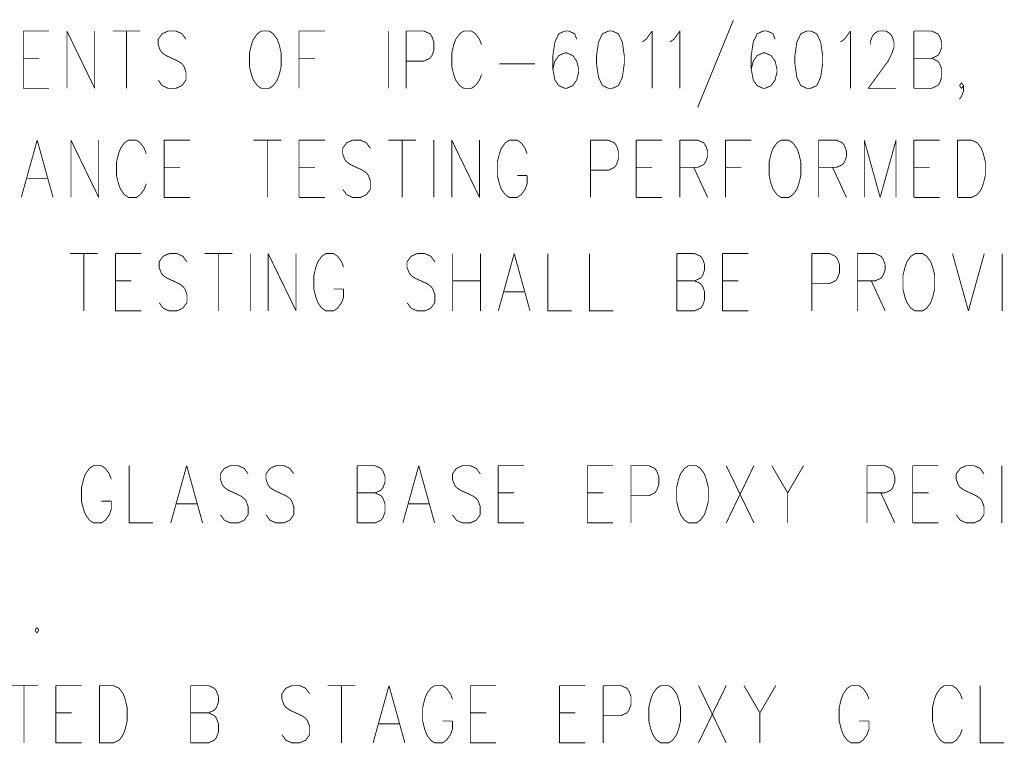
# Model space of a CAD drawing. Extents: x 0 to 34, y 0 to 22.
# Tile 22 of 30: x 20.8 to 21.9, y 10.4 to 11.2. Entities that reach past the tile are written whole.
import ezdxf

# ---------------------------------------------------------------- set-up
doc = ezdxf.new("R2010")
doc.units = 0
doc.header["$MEASUREMENT"] = 0
doc.layers.add('DD_PHO', color=7, linetype='CONTINUOUS')

msp = doc.modelspace()

# ---------------------------------------------------------------- linework, layer by layer
at = {"layer": 'DD_PHO', "const_width": 0.001}
for points in [[(21.6261, 11.2231), (21.5852, 11.1231)], [(20.8125, 11.2106), (20.8125, 11.145)], [(20.8125, 11.2106), (20.8421, 11.2106)], [(20.8625, 11.2106), (20.8625, 11.145)], [(20.8625, 11.2106), (20.8943, 11.145)], [(20.8943, 11.2106), (20.8943, 11.145)], [(20.9148, 11.2106), (20.9466, 11.2106)], [(20.9307, 11.2106), (20.9307, 11.145)], [(20.9784, 11.2106), (20.9716, 11.2075), (20.9671, 11.2012), (20.9671, 11.195), (20.9693, 11.1887), (20.9716, 11.1856)], [(20.9875, 11.2106), (20.9784, 11.2106)], [(20.9989, 11.2012), (20.9943, 11.2075), (20.9875, 11.2106)], [(21.0852, 11.2106), (21.0807, 11.2075), (21.0761, 11.2012), (21.0739, 11.195), (21.0716, 11.1856)], [(21.0943, 11.2106), (21.0852, 11.2106)], [(21.108, 11.1856), (21.1057, 11.195), (21.1034, 11.2012), (21.0989, 11.2075), (21.0943, 11.2106)], [(21.1284, 11.2106), (21.1284, 11.145)], [(21.1284, 11.2106), (21.158, 11.2106)], [(21.2307, 11.2106), (21.2307, 11.145)], [(21.2511, 11.2106), (21.2511, 11.145)], [(21.2511, 11.2106), (21.2716, 11.2106)], [(21.2716, 11.2106), (21.2784, 11.2075), (21.2807, 11.2044)], [(21.2807, 11.2044), (21.283, 11.1981)], [(21.3171, 11.2106), (21.3125, 11.2075), (21.308, 11.2012), (21.3057, 11.195), (21.3034, 11.1856)], [(21.3261, 11.2106), (21.3171, 11.2106)], [(21.3375, 11.195), (21.3352, 11.2012), (21.3307, 11.2075), (21.3261, 11.2106)], [(21.433, 11.2106), (21.4261, 11.2075), (21.4216, 11.1981)], [(21.4375, 11.2106), (21.433, 11.2106)], [(21.4466, 11.2012), (21.4443, 11.2075), (21.4375, 11.2106)], [(21.483, 11.2106), (21.4761, 11.2075), (21.4716, 11.1981)], [(21.4875, 11.2106), (21.483, 11.2106)], [(21.4989, 11.1981), (21.4943, 11.2075), (21.4875, 11.2106)], [(21.5216, 11.1981), (21.5261, 11.2012), (21.533, 11.2106)], [(21.533, 11.2106), (21.533, 11.145)], [(21.5534, 11.1981), (21.558, 11.2012), (21.5648, 11.2106)], [(21.5648, 11.2106), (21.5648, 11.145)], [(21.6602, 11.2106), (21.6534, 11.2075), (21.6489, 11.1981)], [(21.6648, 11.2106), (21.6602, 11.2106)], [(21.6739, 11.2012), (21.6716, 11.2075), (21.6648, 11.2106)], [(21.7102, 11.2106), (21.7034, 11.2075), (21.6989, 11.1981)], [(21.7148, 11.2106), (21.7102, 11.2106)], [(21.7261, 11.1981), (21.7216, 11.2075), (21.7148, 11.2106)], [(21.7489, 11.1981), (21.7534, 11.2012), (21.7602, 11.2106)], [(21.7602, 11.2106), (21.7602, 11.145)], [(21.783, 11.1981), (21.7852, 11.2044)], [(21.7852, 11.2044), (21.7875, 11.2075), (21.7921, 11.2106)], [(21.7921, 11.2106), (21.8011, 11.2106)], [(21.8011, 11.2106), (21.8057, 11.2075), (21.808, 11.2044)], [(21.808, 11.2044), (21.8102, 11.1981)], [(21.833, 11.2106), (21.833, 11.145)], [(21.833, 11.2106), (21.8534, 11.2106)], [(21.8534, 11.2106), (21.8602, 11.2075), (21.8625, 11.2044)], [(21.8625, 11.2044), (21.8648, 11.1981)], [(21.283, 11.1981), (21.283, 11.1887), (21.2807, 11.1825), (21.2784, 11.1794)], [(21.4216, 11.1981), (21.4193, 11.1825), (21.4193, 11.1669)], [(21.4716, 11.1981), (21.4693, 11.1825), (21.4693, 11.1731)], [(21.5011, 11.1731), (21.5011, 11.1825), (21.4989, 11.1981)], [(21.6489, 11.1981), (21.6466, 11.1825), (21.6466, 11.1669)], [(21.6989, 11.1981), (21.6966, 11.1825), (21.6966, 11.1731)], [(21.7284, 11.1731), (21.7284, 11.1825), (21.7261, 11.1981)], [(21.783, 11.195), (21.783, 11.1981)], [(21.8102, 11.1919), (21.808, 11.1856)], [(21.8102, 11.1981), (21.8102, 11.1919)], [(21.8648, 11.1919), (21.8625, 11.1856)], [(21.8648, 11.1981), (21.8648, 11.1919)], [(20.9716, 11.1856), (20.9761, 11.1825), (20.9898, 11.1762), (20.9943, 11.1731)], [(21.0716, 11.1856), (21.0716, 11.17), (21.0739, 11.1606)], [(21.1057, 11.1606), (21.108, 11.17), (21.108, 11.1856)], [(21.3034, 11.1856), (21.3034, 11.17), (21.3057, 11.1606)], [(21.433, 11.1856), (21.4261, 11.1825), (21.4216, 11.1762), (21.4193, 11.1669)], [(21.4352, 11.1856), (21.433, 11.1856)], [(21.4489, 11.1669), (21.4466, 11.1762), (21.4421, 11.1825), (21.4352, 11.1856)], [(21.6602, 11.1856), (21.6534, 11.1825), (21.6489, 11.1762), (21.6466, 11.1669)], [(21.6625, 11.1856), (21.6602, 11.1856)], [(21.6761, 11.1669), (21.6739, 11.1762), (21.6693, 11.1825), (21.6625, 11.1856)], [(21.808, 11.1856), (21.8034, 11.1762), (21.7807, 11.145), (21.8125, 11.145)], [(21.8625, 11.1856), (21.8602, 11.1825), (21.8534, 11.1794)], [(20.8125, 11.1794), (20.8307, 11.1794)], [(20.9943, 11.1731), (20.9966, 11.17), (20.9989, 11.1637), (20.9989, 11.1544)], [(21.1284, 11.1794), (21.1466, 11.1794)], [(21.2784, 11.1794), (21.2716, 11.1762), (21.2511, 11.1762)], [(21.358, 11.1731), (21.3989, 11.1731)], [(21.4693, 11.1731), (21.4716, 11.1575), (21.4761, 11.1481)], [(21.4943, 11.1481), (21.4989, 11.1575), (21.5011, 11.1731)], [(21.6966, 11.1731), (21.6989, 11.1575), (21.7034, 11.1481)], [(21.7216, 11.1481), (21.7261, 11.1575), (21.7284, 11.1731)], [(21.833, 11.1794), (21.8534, 11.1794)], [(21.8534, 11.1794), (21.8602, 11.1762), (21.8625, 11.1731)], [(21.8625, 11.1731), (21.8648, 11.1669)], [(21.0739, 11.1606), (21.0761, 11.1544)], [(21.1034, 11.1544), (21.1057, 11.1606)], [(21.3057, 11.1606), (21.308, 11.1544)], [(21.3352, 11.1544), (21.3375, 11.1606)], [(21.4193, 11.1669), (21.4216, 11.1544)], [(21.4466, 11.1544), (21.4489, 11.1637), (21.4489, 11.1669)], [(21.6466, 11.1669), (21.6489, 11.1544)], [(21.6739, 11.1544), (21.6761, 11.1637), (21.6761, 11.1669)], [(21.8648, 11.1669), (21.8648, 11.1575), (21.8625, 11.1512), (21.8602, 11.1481)], [(20.9716, 11.1481), (20.9671, 11.1544)], [(20.9943, 11.1481), (20.9875, 11.145), (20.9784, 11.145), (20.9716, 11.1481)], [(20.9989, 11.1544), (20.9943, 11.1481)], [(21.0761, 11.1544), (21.0807, 11.1481)], [(21.0807, 11.1481), (21.0852, 11.145), (21.0943, 11.145), (21.0989, 11.1481)], [(21.0989, 11.1481), (21.1034, 11.1544)], [(21.308, 11.1544), (21.3125, 11.1481)], [(21.3125, 11.1481), (21.3171, 11.145), (21.3261, 11.145), (21.3307, 11.1481)], [(21.3307, 11.1481), (21.3352, 11.1544)], [(21.4216, 11.1544), (21.4261, 11.1481)], [(21.4261, 11.1481), (21.433, 11.145), (21.4352, 11.145), (21.4421, 11.1481)], [(21.4421, 11.1481), (21.4466, 11.1544)], [(21.4761, 11.1481), (21.483, 11.145), (21.4875, 11.145), (21.4943, 11.1481)], [(21.6489, 11.1544), (21.6534, 11.1481)], [(21.6534, 11.1481), (21.6602, 11.145), (21.6625, 11.145), (21.6693, 11.1481)], [(21.6693, 11.1481), (21.6739, 11.1544)], [(21.7034, 11.1481), (21.7102, 11.145), (21.7148, 11.145), (21.7216, 11.1481)], [(21.8602, 11.1481), (21.8534, 11.145), (21.833, 11.145)], [(21.8852, 11.1481), (21.8875, 11.1512), (21.8898, 11.1481)], [(21.8898, 11.1481), (21.8875, 11.145), (21.8852, 11.1481)], [(21.8898, 11.1481), (21.8898, 11.1419)], [(20.8125, 11.145), (20.8421, 11.145)], [(21.8875, 11.1356), (21.8852, 11.1325)], [(21.8898, 11.1419), (21.8875, 11.1356)], [(20.8284, 11.0856), (20.8102, 11.02)], [(20.8284, 11.0856), (20.8466, 11.02)], [(20.8671, 11.0856), (20.8671, 11.02)], [(20.8671, 11.0856), (20.8989, 11.02)], [(20.8989, 11.0856), (20.8989, 11.02)], [(20.933, 11.0856), (20.9284, 11.0825), (20.9239, 11.0762), (20.9216, 11.07), (20.9193, 11.0606)], [(20.9421, 11.0856), (20.933, 11.0856)], [(20.9534, 11.07), (20.9511, 11.0762), (20.9466, 11.0825), (20.9421, 11.0856)], [(20.9739, 11.0856), (20.9739, 11.02)], [(20.9739, 11.0856), (21.0034, 11.0856)], [(21.0761, 11.0856), (21.108, 11.0856)], [(21.0921, 11.0856), (21.0921, 11.02)], [(21.1284, 11.0856), (21.1284, 11.02)], [(21.1284, 11.0856), (21.158, 11.0856)], [(21.1898, 11.0856), (21.183, 11.0825), (21.1784, 11.0762), (21.1784, 11.07), (21.1807, 11.0637), (21.183, 11.0606)], [(21.1989, 11.0856), (21.1898, 11.0856)], [(21.2102, 11.0762), (21.2057, 11.0825), (21.1989, 11.0856)], [(21.2307, 11.0856), (21.2625, 11.0856)], [(21.2466, 11.0856), (21.2466, 11.02)], [(21.283, 11.0856), (21.283, 11.02)], [(21.3034, 11.0856), (21.3034, 11.02)], [(21.3034, 11.0856), (21.3352, 11.02)], [(21.3352, 11.0856), (21.3352, 11.02)], [(21.3693, 11.0856), (21.3648, 11.0825), (21.3602, 11.0762), (21.358, 11.07), (21.3557, 11.0606)], [(21.3784, 11.0856), (21.3693, 11.0856)], [(21.3898, 11.07), (21.3875, 11.0762), (21.383, 11.0825), (21.3784, 11.0856)], [(21.4625, 11.0856), (21.4625, 11.02)], [(21.4625, 11.0856), (21.483, 11.0856)], [(21.483, 11.0856), (21.4898, 11.0825), (21.4921, 11.0794)], [(21.4921, 11.0794), (21.4943, 11.0731)], [(21.5148, 11.0856), (21.5148, 11.02)], [(21.5148, 11.0856), (21.5443, 11.0856)], [(21.5648, 11.0856), (21.5648, 11.02)], [(21.5648, 11.0856), (21.5852, 11.0856)], [(21.5852, 11.0856), (21.5921, 11.0825), (21.5943, 11.0794)], [(21.5943, 11.0794), (21.5966, 11.0731)], [(21.6171, 11.0856), (21.6171, 11.02)], [(21.6171, 11.0856), (21.6466, 11.0856)], [(21.6807, 11.0856), (21.6761, 11.0825), (21.6716, 11.0762), (21.6693, 11.07), (21.6671, 11.0606)], [(21.6898, 11.0856), (21.6807, 11.0856)], [(21.7034, 11.0606), (21.7011, 11.07), (21.6989, 11.0762), (21.6943, 11.0825), (21.6898, 11.0856)], [(21.7239, 11.0856), (21.7239, 11.02)], [(21.7239, 11.0856), (21.7443, 11.0856)], [(21.7443, 11.0856), (21.7511, 11.0825), (21.7534, 11.0794)], [(21.7534, 11.0794), (21.7557, 11.0731)], [(21.7761, 11.0856), (21.7761, 11.02)], [(21.7761, 11.0856), (21.7943, 11.02)], [(21.8125, 11.0856), (21.7943, 11.02)], [(21.8125, 11.0856), (21.8125, 11.02)], [(21.833, 11.0856), (21.833, 11.02)], [(21.833, 11.0856), (21.8625, 11.0856)], [(21.883, 11.0856), (21.883, 11.02)], [(21.883, 11.0856), (21.8989, 11.0856)], [(21.8989, 11.0856), (21.9057, 11.0825), (21.9102, 11.0762), (21.9125, 11.07), (21.9148, 11.0606)], [(21.4943, 11.0731), (21.4943, 11.0637), (21.4921, 11.0575), (21.4898, 11.0544)], [(21.5966, 11.0731), (21.5966, 11.0669)], [(21.7557, 11.0731), (21.7557, 11.0669)], [(20.9193, 11.0606), (20.9193, 11.045), (20.9216, 11.0356)], [(21.183, 11.0606), (21.1875, 11.0575), (21.2011, 11.0512), (21.2057, 11.0481)], [(21.3557, 11.0606), (21.3557, 11.045), (21.358, 11.0356)], [(21.5943, 11.0606), (21.5921, 11.0575), (21.5852, 11.0544)], [(21.5966, 11.0669), (21.5943, 11.0606)], [(21.6671, 11.0606), (21.6671, 11.045), (21.6693, 11.0356)], [(21.7011, 11.0356), (21.7034, 11.045), (21.7034, 11.0606)], [(21.7534, 11.0606), (21.7511, 11.0575), (21.7443, 11.0544)], [(21.7557, 11.0669), (21.7534, 11.0606)], [(21.9148, 11.0606), (21.9148, 11.045), (21.9125, 11.0356)], [(20.9739, 11.0544), (20.9921, 11.0544)], [(21.1284, 11.0544), (21.1466, 11.0544)], [(21.2057, 11.0481), (21.208, 11.045), (21.2102, 11.0387), (21.2102, 11.0294)], [(21.3784, 11.045), (21.3898, 11.045)], [(21.3898, 11.0356), (21.3898, 11.045)], [(21.4898, 11.0544), (21.483, 11.0512), (21.4625, 11.0512)], [(21.5148, 11.0544), (21.533, 11.0544)], [(21.5852, 11.0544), (21.5648, 11.0544)], [(21.5807, 11.0544), (21.5966, 11.02)], [(21.6171, 11.0544), (21.6352, 11.0544)], [(21.7443, 11.0544), (21.7239, 11.0544)], [(21.7398, 11.0544), (21.7557, 11.02)], [(21.833, 11.0544), (21.8511, 11.0544)], [(20.8171, 11.0419), (20.8398, 11.0419)], [(20.9216, 11.0356), (20.9239, 11.0294)], [(20.9511, 11.0294), (20.9534, 11.0356)], [(21.358, 11.0356), (21.3602, 11.0294)], [(21.3875, 11.0294), (21.3898, 11.0356)], [(21.6693, 11.0356), (21.6716, 11.0294)], [(21.6989, 11.0294), (21.7011, 11.0356)], [(21.9125, 11.0356), (21.9102, 11.0294)], [(20.9239, 11.0294), (20.9284, 11.0231)], [(20.9284, 11.0231), (20.933, 11.02), (20.9421, 11.02), (20.9466, 11.0231)], [(20.9466, 11.0231), (20.9511, 11.0294)], [(21.183, 11.0231), (21.1784, 11.0294)], [(21.2057, 11.0231), (21.1989, 11.02), (21.1898, 11.02), (21.183, 11.0231)], [(21.2102, 11.0294), (21.2057, 11.0231)], [(21.3602, 11.0294), (21.3648, 11.0231)], [(21.3648, 11.0231), (21.3693, 11.02), (21.3784, 11.02), (21.383, 11.0231)], [(21.383, 11.0231), (21.3875, 11.0294)], [(21.6716, 11.0294), (21.6761, 11.0231)], [(21.6761, 11.0231), (21.6807, 11.02), (21.6898, 11.02), (21.6943, 11.0231)], [(21.6943, 11.0231), (21.6989, 11.0294)], [(21.9057, 11.0231), (21.8989, 11.02), (21.883, 11.02)], [(21.9102, 11.0294), (21.9057, 11.0231)], [(20.9739, 11.02), (21.0034, 11.02)], [(21.1284, 11.02), (21.158, 11.02)], [(21.5148, 11.02), (21.5443, 11.02)], [(21.833, 11.02), (21.8625, 11.02)], [(20.8659, 10.9556), (20.8977, 10.9556)], [(20.8818, 10.9556), (20.8818, 10.89)], [(20.9181, 10.9556), (20.9181, 10.89)], [(20.9181, 10.9556), (20.9477, 10.9556)], [(20.9795, 10.9556), (20.9727, 10.9525), (20.9681, 10.9462), (20.9681, 10.94), (20.9704, 10.9337), (20.9727, 10.9306)], [(20.9886, 10.9556), (20.9795, 10.9556)], [(21, 10.9462), (20.9954, 10.9525), (20.9886, 10.9556)], [(21.0204, 10.9556), (21.0522, 10.9556)], [(21.0363, 10.9556), (21.0363, 10.89)], [(21.0727, 10.9556), (21.0727, 10.89)], [(21.0931, 10.9556), (21.0931, 10.89)], [(21.0931, 10.9556), (21.125, 10.89)], [(21.125, 10.9556), (21.125, 10.89)], [(21.1591, 10.9556), (21.1545, 10.9525), (21.15, 10.9462), (21.1477, 10.94), (21.1454, 10.9306)], [(21.1681, 10.9556), (21.1591, 10.9556)], [(21.1795, 10.94), (21.1772, 10.9462), (21.1727, 10.9525), (21.1681, 10.9556)], [(21.2636, 10.9556), (21.2568, 10.9525), (21.2522, 10.9462), (21.2522, 10.94), (21.2545, 10.9337), (21.2568, 10.9306)], [(21.2727, 10.9556), (21.2636, 10.9556)], [(21.2841, 10.9462), (21.2795, 10.9525), (21.2727, 10.9556)], [(21.3045, 10.9556), (21.3045, 10.89)], [(21.3363, 10.9556), (21.3363, 10.89)], [(21.375, 10.9556), (21.3568, 10.89)], [(21.375, 10.9556), (21.3931, 10.89)], [(21.4136, 10.9556), (21.4136, 10.89), (21.4409, 10.89)], [(21.4613, 10.9556), (21.4613, 10.89), (21.4886, 10.89)], [(21.5613, 10.9556), (21.5613, 10.89)], [(21.5613, 10.9556), (21.5818, 10.9556)], [(21.5818, 10.9556), (21.5886, 10.9525), (21.5909, 10.9494)], [(21.6136, 10.9556), (21.6136, 10.89)], [(21.6136, 10.9556), (21.6431, 10.9556)], [(21.7159, 10.9556), (21.7159, 10.89)], [(21.7159, 10.9556), (21.7363, 10.9556)], [(21.7363, 10.9556), (21.7431, 10.9525), (21.7454, 10.9494)], [(21.7681, 10.9556), (21.7681, 10.89)], [(21.7681, 10.9556), (21.7886, 10.9556)], [(21.7886, 10.9556), (21.7954, 10.9525), (21.7977, 10.9494)], [(21.8341, 10.9556), (21.8295, 10.9525), (21.825, 10.9462), (21.8227, 10.94), (21.8204, 10.9306)], [(21.8431, 10.9556), (21.8341, 10.9556)], [(21.8568, 10.9306), (21.8545, 10.94), (21.8522, 10.9462), (21.8477, 10.9525), (21.8431, 10.9556)], [(21.8772, 10.9556), (21.8954, 10.89)], [(21.9136, 10.9556), (21.8954, 10.89)], [(21.9341, 10.9556), (21.9341, 10.89)], [(21.5909, 10.9494), (21.5931, 10.9431)], [(21.5931, 10.9431), (21.5931, 10.9369)], [(21.7477, 10.9431), (21.7477, 10.9337), (21.7454, 10.9275), (21.7431, 10.9244)], [(21.7454, 10.9494), (21.7477, 10.9431)], [(21.7977, 10.9494), (21.8, 10.9431)], [(21.8, 10.9431), (21.8, 10.9369)], [(21.5931, 10.9369), (21.5909, 10.9306)], [(21.8, 10.9369), (21.7977, 10.9306)], [(20.9181, 10.9244), (20.9363, 10.9244)], [(20.9727, 10.9306), (20.9772, 10.9275), (20.9909, 10.9212), (20.9954, 10.9181)], [(21.1454, 10.9306), (21.1454, 10.915), (21.1477, 10.9056)], [(21.2568, 10.9306), (21.2613, 10.9275), (21.275, 10.9212), (21.2795, 10.9181)], [(21.3045, 10.9244), (21.3363, 10.9244)], [(21.5613, 10.9244), (21.5818, 10.9244)], [(21.5909, 10.9306), (21.5886, 10.9275), (21.5818, 10.9244)], [(21.5818, 10.9244), (21.5886, 10.9212), (21.5909, 10.9181)], [(21.6136, 10.9244), (21.6318, 10.9244)], [(21.7431, 10.9244), (21.7363, 10.9212), (21.7159, 10.9212)], [(21.7886, 10.9244), (21.7681, 10.9244)], [(21.7841, 10.9244), (21.8, 10.89)], [(21.7977, 10.9306), (21.7954, 10.9275), (21.7886, 10.9244)], [(21.8204, 10.9306), (21.8204, 10.915), (21.8227, 10.9056)], [(21.8545, 10.9056), (21.8568, 10.915), (21.8568, 10.9306)], [(20.9954, 10.9181), (20.9977, 10.915), (21, 10.9087), (21, 10.8994)], [(21.1681, 10.915), (21.1795, 10.915)], [(21.1795, 10.9056), (21.1795, 10.915)], [(21.2795, 10.9181), (21.2818, 10.915), (21.2841, 10.9087), (21.2841, 10.8994)], [(21.3636, 10.9119), (21.3863, 10.9119)], [(21.5931, 10.9119), (21.5931, 10.9025), (21.5909, 10.8962), (21.5886, 10.8931)], [(21.5909, 10.9181), (21.5931, 10.9119)], [(20.9727, 10.8931), (20.9681, 10.8994)], [(21, 10.8994), (20.9954, 10.8931)], [(21.1477, 10.9056), (21.15, 10.8994)], [(21.15, 10.8994), (21.1545, 10.8931)], [(21.1727, 10.8931), (21.1772, 10.8994)], [(21.1772, 10.8994), (21.1795, 10.9056)], [(21.2568, 10.8931), (21.2522, 10.8994)], [(21.2841, 10.8994), (21.2795, 10.8931)], [(21.8227, 10.9056), (21.825, 10.8994)], [(21.825, 10.8994), (21.8295, 10.8931)], [(21.8477, 10.8931), (21.8522, 10.8994)], [(21.8522, 10.8994), (21.8545, 10.9056)], [(20.9181, 10.89), (20.9477, 10.89)], [(20.9954, 10.8931), (20.9886, 10.89), (20.9795, 10.89), (20.9727, 10.8931)], [(21.1545, 10.8931), (21.1591, 10.89), (21.1681, 10.89), (21.1727, 10.8931)], [(21.2795, 10.8931), (21.2727, 10.89), (21.2636, 10.89), (21.2568, 10.8931)], [(21.5886, 10.8931), (21.5818, 10.89), (21.5613, 10.89)], [(21.6136, 10.89), (21.6431, 10.89)], [(21.8295, 10.8931), (21.8341, 10.89), (21.8431, 10.89), (21.8477, 10.8931)], [(20.8929, 10.7126), (20.8883, 10.7095), (20.8838, 10.7032), (20.8815, 10.697), (20.8792, 10.6876)], [(20.902, 10.7126), (20.8929, 10.7126)], [(20.9133, 10.697), (20.9111, 10.7032), (20.9065, 10.7095), (20.902, 10.7126)], [(20.9338, 10.7126), (20.9338, 10.647), (20.9611, 10.647)], [(20.9997, 10.7126), (20.9815, 10.647)], [(20.9997, 10.7126), (21.0179, 10.647)], [(21.0497, 10.7126), (21.0429, 10.7095), (21.0383, 10.7032), (21.0383, 10.697), (21.0406, 10.6907), (21.0429, 10.6876)], [(21.0588, 10.7126), (21.0497, 10.7126)], [(21.0701, 10.7032), (21.0656, 10.7095), (21.0588, 10.7126)], [(21.102, 10.7126), (21.0951, 10.7095), (21.0906, 10.7032), (21.0906, 10.697), (21.0929, 10.6907), (21.0951, 10.6876)], [(21.1111, 10.7126), (21.102, 10.7126)], [(21.1224, 10.7032), (21.1179, 10.7095), (21.1111, 10.7126)], [(21.1951, 10.7126), (21.1951, 10.647)], [(21.1951, 10.7126), (21.2156, 10.7126)], [(21.2156, 10.7126), (21.2224, 10.7095), (21.2247, 10.7064)], [(21.2247, 10.7064), (21.227, 10.7001)], [(21.2656, 10.7126), (21.2474, 10.647)], [(21.2656, 10.7126), (21.2838, 10.647)], [(21.3156, 10.7126), (21.3088, 10.7095), (21.3042, 10.7032), (21.3042, 10.697), (21.3065, 10.6907), (21.3088, 10.6876)], [(21.3247, 10.7126), (21.3156, 10.7126)], [(21.3361, 10.7032), (21.3315, 10.7095), (21.3247, 10.7126)], [(21.3565, 10.7126), (21.3565, 10.647)], [(21.3565, 10.7126), (21.3861, 10.7126)], [(21.4588, 10.7126), (21.4588, 10.647)], [(21.4588, 10.7126), (21.4883, 10.7126)], [(21.5088, 10.7126), (21.5088, 10.647)], [(21.5088, 10.7126), (21.5292, 10.7126)], [(21.5292, 10.7126), (21.5361, 10.7095), (21.5383, 10.7064)], [(21.5383, 10.7064), (21.5406, 10.7001)], [(21.5747, 10.7126), (21.5701, 10.7095), (21.5656, 10.7032), (21.5633, 10.697), (21.5611, 10.6876)], [(21.5838, 10.7126), (21.5747, 10.7126)], [(21.5974, 10.6876), (21.5951, 10.697), (21.5929, 10.7032), (21.5883, 10.7095), (21.5838, 10.7126)], [(21.6179, 10.7126), (21.6497, 10.647)], [(21.6497, 10.7126), (21.6179, 10.647)], [(21.6701, 10.7126), (21.6883, 10.6814)], [(21.7065, 10.7126), (21.6883, 10.6814)], [(21.7792, 10.7126), (21.7792, 10.647)], [(21.7792, 10.7126), (21.7997, 10.7126)], [(21.7997, 10.7126), (21.8065, 10.7095), (21.8088, 10.7064)], [(21.8088, 10.7064), (21.8111, 10.7001)], [(21.8315, 10.7126), (21.8315, 10.647)], [(21.8315, 10.7126), (21.8611, 10.7126)], [(21.8929, 10.7126), (21.8861, 10.7095), (21.8815, 10.7032), (21.8815, 10.697), (21.8838, 10.6907), (21.8861, 10.6876)], [(21.902, 10.7126), (21.8929, 10.7126)], [(21.9133, 10.7032), (21.9088, 10.7095), (21.902, 10.7126)], [(21.9338, 10.7126), (21.9338, 10.647)], [(21.227, 10.7001), (21.227, 10.6939)], [(21.5406, 10.7001), (21.5406, 10.6907), (21.5383, 10.6845), (21.5361, 10.6814)], [(21.8111, 10.7001), (21.8111, 10.6939)], [(20.8792, 10.6876), (20.8792, 10.672), (20.8815, 10.6626)], [(21.0429, 10.6876), (21.0474, 10.6845), (21.0611, 10.6782), (21.0656, 10.6751)], [(21.0951, 10.6876), (21.0997, 10.6845), (21.1133, 10.6782), (21.1179, 10.6751)], [(21.2247, 10.6876), (21.2224, 10.6845), (21.2156, 10.6814)], [(21.227, 10.6939), (21.2247, 10.6876)], [(21.3088, 10.6876), (21.3133, 10.6845), (21.327, 10.6782), (21.3315, 10.6751)], [(21.5611, 10.6876), (21.5611, 10.672), (21.5633, 10.6626)], [(21.5951, 10.6626), (21.5974, 10.672), (21.5974, 10.6876)], [(21.8088, 10.6876), (21.8065, 10.6845), (21.7997, 10.6814)], [(21.8111, 10.6939), (21.8088, 10.6876)], [(21.8861, 10.6876), (21.8906, 10.6845), (21.9042, 10.6782), (21.9088, 10.6751)], [(21.0656, 10.6751), (21.0679, 10.672), (21.0701, 10.6657), (21.0701, 10.6564)], [(21.1179, 10.6751), (21.1201, 10.672), (21.1224, 10.6657), (21.1224, 10.6564)], [(21.1951, 10.6814), (21.2156, 10.6814)], [(21.2156, 10.6814), (21.2224, 10.6782), (21.2247, 10.6751)], [(21.2247, 10.6751), (21.227, 10.6689)], [(21.3315, 10.6751), (21.3338, 10.672), (21.3361, 10.6657), (21.3361, 10.6564)], [(21.3565, 10.6814), (21.3747, 10.6814)], [(21.4588, 10.6814), (21.477, 10.6814)], [(21.5361, 10.6814), (21.5292, 10.6782), (21.5088, 10.6782)], [(21.6883, 10.6814), (21.6883, 10.647)], [(21.7997, 10.6814), (21.7792, 10.6814)], [(21.7951, 10.6814), (21.8111, 10.647)], [(21.8315, 10.6814), (21.8497, 10.6814)], [(21.9088, 10.6751), (21.9111, 10.672), (21.9133, 10.6657), (21.9133, 10.6564)], [(20.8815, 10.6626), (20.8838, 10.6564)], [(20.902, 10.672), (20.9133, 10.672)], [(20.9111, 10.6564), (20.9133, 10.6626)], [(20.9133, 10.6626), (20.9133, 10.672)], [(20.9883, 10.6689), (21.0111, 10.6689)], [(21.227, 10.6689), (21.227, 10.6595), (21.2247, 10.6532), (21.2224, 10.6501)], [(21.2542, 10.6689), (21.277, 10.6689)], [(21.5633, 10.6626), (21.5656, 10.6564)], [(21.5929, 10.6564), (21.5951, 10.6626)], [(20.8838, 10.6564), (20.8883, 10.6501)], [(20.8883, 10.6501), (20.8929, 10.647), (20.902, 10.647), (20.9065, 10.6501)], [(20.9065, 10.6501), (20.9111, 10.6564)], [(21.0429, 10.6501), (21.0383, 10.6564)], [(21.0656, 10.6501), (21.0588, 10.647), (21.0497, 10.647), (21.0429, 10.6501)], [(21.0701, 10.6564), (21.0656, 10.6501)], [(21.0951, 10.6501), (21.0906, 10.6564)], [(21.1179, 10.6501), (21.1111, 10.647), (21.102, 10.647), (21.0951, 10.6501)], [(21.1224, 10.6564), (21.1179, 10.6501)], [(21.2224, 10.6501), (21.2156, 10.647), (21.1951, 10.647)], [(21.3088, 10.6501), (21.3042, 10.6564)], [(21.3315, 10.6501), (21.3247, 10.647), (21.3156, 10.647), (21.3088, 10.6501)], [(21.3361, 10.6564), (21.3315, 10.6501)], [(21.5656, 10.6564), (21.5701, 10.6501)], [(21.5701, 10.6501), (21.5747, 10.647), (21.5838, 10.647), (21.5883, 10.6501)], [(21.5883, 10.6501), (21.5929, 10.6564)], [(21.8861, 10.6501), (21.8815, 10.6564)], [(21.9088, 10.6501), (21.902, 10.647), (21.8929, 10.647), (21.8861, 10.6501)], [(21.9133, 10.6564), (21.9088, 10.6501)], [(21.3565, 10.647), (21.3861, 10.647)], [(21.4588, 10.647), (21.4883, 10.647)], [(21.8315, 10.647), (21.8611, 10.647)], [(20.8281, 10.5272), (20.8258, 10.5241)], [(20.8303, 10.5241), (20.8281, 10.5272)], [(20.8258, 10.5241), (20.8281, 10.521), (20.8303, 10.5241)], [(20.7974, 10.4606), (20.8292, 10.4606)], [(20.8133, 10.4606), (20.8133, 10.395)], [(20.8497, 10.4606), (20.8497, 10.395)], [(20.8497, 10.4606), (20.8792, 10.4606)], [(20.8997, 10.4606), (20.8997, 10.395)], [(20.8997, 10.4606), (20.9156, 10.4606)], [(20.9156, 10.4606), (20.9224, 10.4575), (20.927, 10.4512), (20.9292, 10.445), (20.9315, 10.4356)], [(21.0042, 10.4606), (21.0042, 10.395)], [(21.0042, 10.4606), (21.0247, 10.4606)], [(21.0247, 10.4606), (21.0315, 10.4575), (21.0338, 10.4544)], [(21.1201, 10.4606), (21.1133, 10.4575), (21.1088, 10.4512), (21.1088, 10.445), (21.1111, 10.4387), (21.1133, 10.4356)], [(21.1292, 10.4606), (21.1201, 10.4606)], [(21.1406, 10.4512), (21.1361, 10.4575), (21.1292, 10.4606)], [(21.1611, 10.4606), (21.1929, 10.4606)], [(21.177, 10.4606), (21.177, 10.395)], [(21.2315, 10.4606), (21.2133, 10.395)], [(21.2315, 10.4606), (21.2497, 10.395)], [(21.2838, 10.4606), (21.2792, 10.4575), (21.2747, 10.4512), (21.2724, 10.445), (21.2701, 10.4356)], [(21.2929, 10.4606), (21.2838, 10.4606)], [(21.3042, 10.445), (21.302, 10.4512), (21.2974, 10.4575), (21.2929, 10.4606)], [(21.3247, 10.4606), (21.3247, 10.395)], [(21.3247, 10.4606), (21.3542, 10.4606)], [(21.427, 10.4606), (21.427, 10.395)], [(21.427, 10.4606), (21.4565, 10.4606)], [(21.477, 10.4606), (21.477, 10.395)], [(21.477, 10.4606), (21.4974, 10.4606)], [(21.4974, 10.4606), (21.5042, 10.4575), (21.5065, 10.4544)], [(21.5429, 10.4606), (21.5383, 10.4575), (21.5338, 10.4512), (21.5315, 10.445), (21.5292, 10.4356)], [(21.552, 10.4606), (21.5429, 10.4606)], [(21.5656, 10.4356), (21.5633, 10.445), (21.5611, 10.4512), (21.5565, 10.4575), (21.552, 10.4606)], [(21.5861, 10.4606), (21.6179, 10.395)], [(21.6179, 10.4606), (21.5861, 10.395)], [(21.6383, 10.4606), (21.6565, 10.4294)], [(21.6747, 10.4606), (21.6565, 10.4294)], [(21.7611, 10.4606), (21.7565, 10.4575), (21.752, 10.4512), (21.7497, 10.445), (21.7474, 10.4356)], [(21.7701, 10.4606), (21.7611, 10.4606)], [(21.7815, 10.445), (21.7792, 10.4512), (21.7747, 10.4575), (21.7701, 10.4606)], [(21.8679, 10.4606), (21.8633, 10.4575), (21.8588, 10.4512), (21.8565, 10.445), (21.8542, 10.4356)], [(21.877, 10.4606), (21.8679, 10.4606)], [(21.8883, 10.445), (21.8861, 10.4512), (21.8815, 10.4575), (21.877, 10.4606)], [(21.9088, 10.4606), (21.9088, 10.395), (21.9361, 10.395)], [(21.0338, 10.4544), (21.0361, 10.4481)], [(21.0361, 10.4481), (21.0361, 10.4419)], [(21.5088, 10.4481), (21.5088, 10.4387), (21.5065, 10.4325), (21.5042, 10.4294)], [(21.5065, 10.4544), (21.5088, 10.4481)], [(20.9315, 10.4356), (20.9315, 10.42), (20.9292, 10.4106)], [(21.0338, 10.4356), (21.0315, 10.4325), (21.0247, 10.4294)], [(21.0361, 10.4419), (21.0338, 10.4356)], [(21.1133, 10.4356), (21.1179, 10.4325), (21.1315, 10.4262), (21.1361, 10.4231)], [(21.2701, 10.4356), (21.2701, 10.42), (21.2724, 10.4106)], [(21.5292, 10.4356), (21.5292, 10.42), (21.5315, 10.4106)], [(21.5633, 10.4106), (21.5656, 10.42), (21.5656, 10.4356)], [(21.7474, 10.4356), (21.7474, 10.42), (21.7497, 10.4106)], [(21.8542, 10.4356), (21.8542, 10.42), (21.8565, 10.4106)], [(20.8497, 10.4294), (20.8679, 10.4294)], [(21.0042, 10.4294), (21.0247, 10.4294)], [(21.0247, 10.4294), (21.0315, 10.4262), (21.0338, 10.4231)], [(21.3247, 10.4294), (21.3429, 10.4294)], [(21.427, 10.4294), (21.4451, 10.4294)], [(21.5042, 10.4294), (21.4974, 10.4262), (21.477, 10.4262)], [(21.6565, 10.4294), (21.6565, 10.395)], [(21.0361, 10.4169), (21.0361, 10.4075), (21.0338, 10.4012), (21.0315, 10.3981)], [(21.0338, 10.4231), (21.0361, 10.4169)], [(21.1361, 10.4231), (21.1383, 10.42), (21.1406, 10.4137), (21.1406, 10.4044)], [(21.2201, 10.4169), (21.2429, 10.4169)], [(21.2929, 10.42), (21.3042, 10.42)], [(21.3042, 10.4106), (21.3042, 10.42)], [(21.7701, 10.42), (21.7815, 10.42)], [(21.7815, 10.4106), (21.7815, 10.42)], [(20.927, 10.4044), (20.9224, 10.3981)], [(20.9292, 10.4106), (20.927, 10.4044)], [(21.1133, 10.3981), (21.1088, 10.4044)], [(21.1406, 10.4044), (21.1361, 10.3981)], [(21.2724, 10.4106), (21.2747, 10.4044)], [(21.2747, 10.4044), (21.2792, 10.3981)], [(21.2974, 10.3981), (21.302, 10.4044)], [(21.302, 10.4044), (21.3042, 10.4106)], [(21.5315, 10.4106), (21.5338, 10.4044)], [(21.5338, 10.4044), (21.5383, 10.3981)], [(21.5565, 10.3981), (21.5611, 10.4044)], [(21.5611, 10.4044), (21.5633, 10.4106)], [(21.7497, 10.4106), (21.752, 10.4044)], [(21.752, 10.4044), (21.7565, 10.3981)], [(21.7747, 10.3981), (21.7792, 10.4044)], [(21.7792, 10.4044), (21.7815, 10.4106)], [(21.8565, 10.4106), (21.8588, 10.4044)], [(21.8588, 10.4044), (21.8633, 10.3981)], [(21.8815, 10.3981), (21.8861, 10.4044)], [(21.8861, 10.4044), (21.8883, 10.4106)], [(20.8497, 10.395), (20.8792, 10.395)], [(20.9224, 10.3981), (20.9156, 10.395), (20.8997, 10.395)], [(21.0315, 10.3981), (21.0247, 10.395), (21.0042, 10.395)], [(21.1361, 10.3981), (21.1292, 10.395), (21.1201, 10.395), (21.1133, 10.3981)], [(21.2792, 10.3981), (21.2838, 10.395), (21.2929, 10.395), (21.2974, 10.3981)], [(21.3247, 10.395), (21.3542, 10.395)], [(21.427, 10.395), (21.4565, 10.395)], [(21.5383, 10.3981), (21.5429, 10.395), (21.552, 10.395), (21.5565, 10.3981)], [(21.7565, 10.3981), (21.7611, 10.395), (21.7701, 10.395), (21.7747, 10.3981)], [(21.8633, 10.3981), (21.8679, 10.395), (21.877, 10.395), (21.8815, 10.3981)]]:
    msp.add_lwpolyline(points, dxfattribs=at)

doc.saveas('drawing.dxf')
